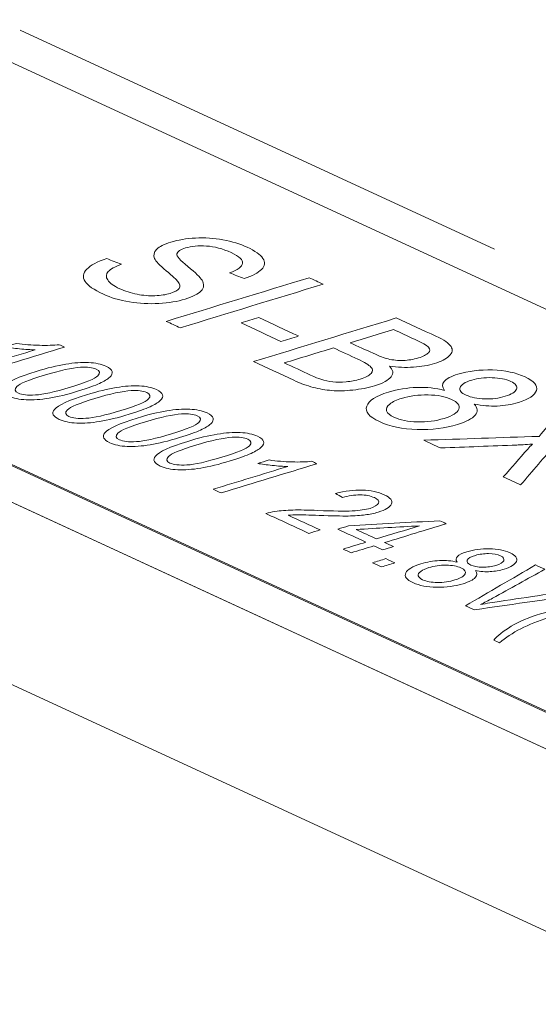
# Model space of a CAD drawing. Header units: inches. Extents: x 511 to 849, y 252 to 484.
# Tile 17 of 256: x 581.13 to 585.36, y 317.23 to 325.24. Entities that reach past the tile are written whole.
import ezdxf

# ---------------------------------------------------------------- set-up
doc = ezdxf.new("R2010")
doc.units = ezdxf.units.IN
doc.header["$MEASUREMENT"] = 0
doc.layers.add('1', color=7, linetype='Continuous')

# ---------------------------------------------------------------- blocks, each defined once
blk = doc.blocks.new('block 2073')
at = {"layer": '1', "color": 155, "lineweight": 18, "true_color": 0x4c7299}
blk.add_lwpolyline([(594.8349, 318.5433), (570.8486, 329.608)], dxfattribs=at)
blk = doc.blocks.new('block 2091')
at = {"layer": '1', "color": 155, "lineweight": 18, "true_color": 0x4c7299}
blk.add_lwpolyline([(566.5828, 328.3047), (590.5691, 317.2399)], dxfattribs=at)
blk = doc.blocks.new('block 2926')
at = {"layer": '1', "color": 155, "lineweight": 18, "true_color": 0x4c7299}
blk.add_lwpolyline([(566.5828, 328.2954), (590.5691, 317.2307)], dxfattribs=at)
blk = doc.blocks.new('block 3544')
at = {"layer": '1', "color": 18, "lineweight": 13, "true_color": 0x4c0000}
blk.add_lwpolyline([(615.0121, 305.6579), (543.6077, 338.5963)], dxfattribs=at)
blk = doc.blocks.new('block 3549')
at = {"layer": '1', "color": 18, "lineweight": 13, "true_color": 0x4c0000}
blk.add_lwpolyline([(615.0121, 305.6579), (543.6077, 338.5963)], dxfattribs=at)
blk = doc.blocks.new('block 3579')
at = {"layer": '1', "color": 18, "lineweight": 13, "true_color": 0x4c0000}
blk.add_lwpolyline([(585.0004, 323.3758), (581.1369, 325.158)], dxfattribs=at)
blk = doc.blocks.new('block 3595')
at = {"layer": '1', "color": 18, "lineweight": 13, "true_color": 0x4c0000}
blk.add_lwpolyline([(585.0004, 323.3758), (581.1369, 325.158)], dxfattribs=at)
blk = doc.blocks.new('block 5626')
at = {"layer": '1', "color": 155, "lineweight": 18, "true_color": 0x4c7299}
blk.add_lwpolyline([(615.0121, 305.6579), (543.6077, 338.5963)], dxfattribs=at)
blk = doc.blocks.new('block 5648')
at = {"layer": '1', "color": 155, "lineweight": 18, "true_color": 0x4c7299}
blk.add_lwpolyline([(615.0121, 304.1749), (543.6077, 337.1133)], dxfattribs=at)
blk = doc.blocks.new('block 5659')
at = {"layer": '1', "color": 18, "lineweight": 13, "true_color": 0x4c0000}
blk.add_lwpolyline([(615.0121, 305.6579), (566.5383, 328.0185), (554.4199, 333.6087), (548.3607, 336.4037)], dxfattribs=at)
blk = doc.blocks.new('block 5837')
at = {"layer": '1', "color": 18, "lineweight": 13, "true_color": 0x4c0000}
blk.add_lwpolyline([(615.0121, 305.6579), (566.5383, 328.0185), (554.4199, 333.6087), (548.3607, 336.4037)], dxfattribs=at)
blk = doc.blocks.new('block 6001')
at = {"layer": '1', "color": 18, "lineweight": 13, "true_color": 0x4c0000}
blk.add_open_spline([(584.08, 320.7888), (584.0553, 320.8002), (584.0306, 320.8116), (584.0059, 320.823), (584.0421, 320.834), (584.0783, 320.8451), (584.1144, 320.8561), (584.1391, 320.8447), (584.1638, 320.8333), (584.1885, 320.8219), (584.1524, 320.8109), (584.1162, 320.7998), (584.08, 320.7888)], degree=3, knots=[0, 0, 0, 0, 1, 1, 1, 2, 2, 2, 3, 3, 3, 4, 4, 4, 4], dxfattribs=at)
blk = doc.blocks.new('block 6004')
at = {"layer": '1', "color": 18, "lineweight": 13, "true_color": 0x4c0000}
blk.add_open_spline([(581.6287, 322.4136), (581.5589, 322.4096), (581.4604, 322.3881), (581.3332, 322.3492), (581.2058, 322.3103), (581.1312, 322.2797), (581.1095, 322.2575), (581.0876, 322.2351), (581.0917, 322.2172), (581.1215, 322.2034), (581.1515, 322.1896), (581.1976, 322.1845), (581.2604, 322.1881), (581.3229, 322.1916), (581.418, 322.2127), (581.5449, 322.2515), (581.6725, 322.2905), (581.7471, 322.3212), (581.7687, 322.3434), (581.7903, 322.3656), (581.7861, 322.3837), (581.7558, 322.3977), (581.726, 322.4115), (581.6835, 322.4168), (581.6287, 322.4136)], degree=3, knots=[0, 0, 0, 0, 1, 1, 1, 2, 2, 2, 3, 3, 3, 4, 4, 4, 5, 5, 5, 6, 6, 6, 7, 7, 7, 8, 8, 8, 8], dxfattribs=at)
blk = doc.blocks.new('block 6005')
at = {"layer": '1', "color": 18, "lineweight": 13, "true_color": 0x4c0000}
blk.add_open_spline([(582.4516, 322.034), (582.3818, 322.03), (582.2833, 322.0085), (582.1561, 321.9696), (582.0287, 321.9307), (581.9541, 321.9001), (581.9324, 321.8779), (581.9105, 321.8556), (581.9146, 321.8376), (581.9444, 321.8238), (581.9744, 321.81), (582.0205, 321.8049), (582.0832, 321.8085), (582.1458, 321.8121), (582.2408, 321.8331), (582.3678, 321.8719), (582.4954, 321.9109), (582.57, 321.9416), (582.5916, 321.9638), (582.6132, 321.986), (582.609, 322.0041), (582.5787, 322.0181), (582.5489, 322.0319), (582.5064, 322.0372), (582.4516, 322.034)], degree=3, knots=[0, 0, 0, 0, 1, 1, 1, 2, 2, 2, 3, 3, 3, 4, 4, 4, 5, 5, 5, 6, 6, 6, 7, 7, 7, 8, 8, 8, 8], dxfattribs=at)
blk = doc.blocks.new('block 6007')
at = {"layer": '1', "color": 18, "lineweight": 13, "true_color": 0x4c0000}
blk.add_open_spline([(581.8263, 321.8799), (581.856, 321.9157), (581.9436, 321.9559), (582.0893, 322.0004), (582.181, 322.0284), (582.2611, 322.0481), (582.33, 322.0592), (582.3986, 322.0703), (582.4611, 322.0746), (582.5168, 322.0722), (582.5726, 322.0698), (582.6196, 322.0596), (582.6581, 322.0419), (582.6866, 322.0288), (582.7032, 322.0147), (582.7077, 321.9997), (582.7122, 321.9847), (582.706, 321.9691), (582.6884, 321.9531), (582.6708, 321.937), (582.6433, 321.9202), (582.606, 321.9026), (582.5686, 321.8851), (582.5114, 321.8646), (582.4346, 321.8411), (582.3435, 321.8133), (582.2638, 321.7938), (582.1951, 321.7826), (582.1263, 321.7714), (582.0641, 321.7671), (582.0082, 321.7694), (581.9522, 321.7718), (581.9048, 321.782), (581.866, 321.7999), (581.815, 321.8234), (581.8017, 321.8501), (581.8263, 321.8799)], degree=3, knots=[0, 0, 0, 0, 1, 1, 1, 2, 2, 2, 3, 3, 3, 4, 4, 4, 5, 5, 5, 6, 6, 6, 7, 7, 7, 8, 8, 8, 9, 9, 9, 10, 10, 10, 11, 11, 11, 12, 12, 12, 12], dxfattribs=at)
blk = doc.blocks.new('block 6013')
at = {"layer": '1', "color": 18, "lineweight": 13, "true_color": 0x4c0000}
blk.add_open_spline([(584.9521, 320.8969), (584.9125, 320.8973), (584.8764, 320.8926), (584.8439, 320.8827), (584.8072, 320.8714), (584.7854, 320.8585), (584.7783, 320.844), (584.7711, 320.8294), (584.7805, 320.8162), (584.8062, 320.8043), (584.8313, 320.7928), (584.8632, 320.7869), (584.9024, 320.7865), (584.9416, 320.786), (584.9777, 320.7911), (585.0113, 320.8013), (585.0462, 320.812), (585.0673, 320.8248), (585.0746, 320.8397), (585.0818, 320.8545), (585.0733, 320.8677), (585.0488, 320.879), (585.0239, 320.8905), (584.9918, 320.8965), (584.9521, 320.8969)], degree=3, knots=[0, 0, 0, 0, 1, 1, 1, 2, 2, 2, 3, 3, 3, 4, 4, 4, 5, 5, 5, 6, 6, 6, 7, 7, 7, 8, 8, 8, 8], dxfattribs=at)
blk = doc.blocks.new('block 6018')
at = {"layer": '1', "color": 18, "lineweight": 13, "true_color": 0x4c0000}
blk.add_open_spline([(582.863, 321.8442), (582.7932, 321.8402), (582.6947, 321.8187), (582.5675, 321.7798), (582.4401, 321.7409), (582.3656, 321.7103), (582.3438, 321.6881), (582.322, 321.6658), (582.3261, 321.6478), (582.3559, 321.634), (582.3858, 321.6202), (582.4319, 321.6151), (582.4947, 321.6187), (582.5572, 321.6223), (582.6523, 321.6434), (582.7793, 321.6821), (582.9068, 321.7211), (582.9815, 321.7518), (583.003, 321.774), (583.0246, 321.7962), (583.0205, 321.8143), (582.9901, 321.8283), (582.9603, 321.8421), (582.9178, 321.8474), (582.863, 321.8442)], degree=3, knots=[0, 0, 0, 0, 1, 1, 1, 2, 2, 2, 3, 3, 3, 4, 4, 4, 5, 5, 5, 6, 6, 6, 7, 7, 7, 8, 8, 8, 8], dxfattribs=at)
blk = doc.blocks.new('block 6024')
at = {"layer": '1', "color": 18, "lineweight": 13, "true_color": 0x4c0000}
blk.add_open_spline([(584.836, 320.4401), (584.812, 320.4511), (584.7881, 320.4621), (584.7642, 320.4732), (584.9543, 320.5837), (585.1444, 320.6943), (585.3345, 320.8048), (585.3598, 320.7932), (585.3851, 320.7815), (585.4104, 320.7698), (585.2684, 320.6913), (585.1265, 320.6127), (584.9845, 320.5342), (584.9505, 320.5153), (584.9173, 320.4981), (584.8853, 320.4826), (584.936, 320.4917), (584.9878, 320.5003), (585.0409, 320.5082), (585.2767, 320.5433), (585.5119, 320.579), (585.7474, 320.6144), (585.7713, 320.6034), (585.7951, 320.5924), (585.819, 320.5814), (585.4913, 320.5343), (585.1636, 320.4872), (584.836, 320.4401)], degree=3, knots=[0, 0, 0, 0, 1, 1, 1, 2, 2, 2, 3, 3, 3, 4, 4, 4, 5, 5, 5, 6, 6, 6, 7, 7, 7, 8, 8, 8, 9, 9, 9, 9], dxfattribs=at)
blk = doc.blocks.new('block 6026')
at = {"layer": '1', "color": 18, "lineweight": 13, "true_color": 0x4c0000}
blk.add_open_spline([(583.32, 321.2095), (583.4066, 321.1696), (583.4931, 321.1296), (583.5797, 321.0897), (583.5492, 321.0804), (583.5187, 321.0711), (583.4882, 321.0618), (583.3716, 321.1156), (583.2549, 321.1694), (583.1382, 321.2232), (583.1606, 321.2304), (583.1852, 321.2361), (583.2118, 321.2399), (583.2557, 321.2465), (583.3042, 321.2504), (583.3578, 321.2517), (583.4114, 321.253), (583.4789, 321.2518), (583.5604, 321.2483), (583.6872, 321.2429), (583.7808, 321.2417), (583.8414, 321.2447), (583.9021, 321.2476), (583.9503, 321.2547), (583.9863, 321.2656), (584.0242, 321.2772), (584.0467, 321.2912), (584.0543, 321.3076), (584.0618, 321.324), (584.0506, 321.3391), (584.0211, 321.3527), (583.9896, 321.3672), (583.9508, 321.3745), (583.9046, 321.3748), (583.8582, 321.3751), (583.8106, 321.3678), (583.7617, 321.3531), (583.7428, 321.3644), (583.7238, 321.3757), (583.7049, 321.3869), (583.7825, 321.4071), (583.8555, 321.4162), (583.9236, 321.4142), (583.9918, 321.4121), (584.0509, 321.3994), (584.1012, 321.3762), (584.152, 321.3528), (584.1716, 321.3279), (584.16, 321.3016), (584.1484, 321.2753), (584.112, 321.2528), (584.0511, 321.2342), (584.0199, 321.2247), (583.985, 321.2174), (583.9464, 321.2122), (583.9078, 321.2071), (583.8619, 321.2041), (583.8085, 321.2032), (583.7553, 321.2024), (583.6764, 321.2039), (583.5718, 321.2078), (583.4847, 321.211), (583.4271, 321.2127), (583.3991, 321.2126), (583.3709, 321.2124), (583.3445, 321.2115), (583.32, 321.2095)], degree=3, knots=[0, 0, 0, 0, 1, 1, 1, 2, 2, 2, 3, 3, 3, 4, 4, 4, 5, 5, 5, 6, 6, 6, 7, 7, 7, 8, 8, 8, 9, 9, 9, 10, 10, 10, 11, 11, 11, 12, 12, 12, 13, 13, 13, 14, 14, 14, 15, 15, 15, 16, 16, 16, 17, 17, 17, 18, 18, 18, 19, 19, 19, 20, 20, 20, 21, 21, 21, 22, 22, 22, 22], dxfattribs=at)
blk = doc.blocks.new('block 6032')
at = {"layer": '1', "color": 18, "lineweight": 13, "true_color": 0x4c0000}
blk.add_open_spline([(583.5533, 321.6289), (583.2937, 321.5496), (583.0342, 321.4703), (582.7746, 321.391), (582.7529, 321.401), (582.7312, 321.411), (582.7095, 321.421), (582.9118, 321.4828), (583.114, 321.5446), (583.3163, 321.6064), (583.2787, 321.6069), (583.2365, 321.6097), (583.1892, 321.6148), (583.1417, 321.6199), (583.1026, 321.6253), (583.0715, 321.6313), (583.1022, 321.6407), (583.1329, 321.6501), (583.1636, 321.6594), (583.2249, 321.6503), (583.2871, 321.6449), (583.3499, 321.6432), (583.4126, 321.6415), (583.4666, 321.6432), (583.5113, 321.6483), (583.5253, 321.6418), (583.5393, 321.6354), (583.5533, 321.6289)], degree=3, knots=[0, 0, 0, 0, 1, 1, 1, 2, 2, 2, 3, 3, 3, 4, 4, 4, 5, 5, 5, 6, 6, 6, 7, 7, 7, 8, 8, 8, 9, 9, 9, 9], dxfattribs=at)
blk = doc.blocks.new('block 6034')
at = {"layer": '1', "color": 18, "lineweight": 13, "true_color": 0x4c0000}
blk.add_open_spline([(582.0401, 322.2238), (581.9704, 322.2198), (581.8718, 322.1983), (581.7446, 322.1594), (581.6173, 322.1205), (581.5427, 322.0899), (581.5209, 322.0677), (581.4991, 322.0454), (581.5032, 322.0274), (581.533, 322.0136), (581.5629, 321.9998), (581.609, 321.9947), (581.6718, 321.9983), (581.7344, 322.0019), (581.8294, 322.0229), (581.9564, 322.0617), (582.084, 322.1007), (582.1586, 322.1314), (582.1801, 322.1536), (582.2018, 322.1758), (582.1976, 322.1939), (582.1672, 322.2079), (582.1374, 322.2217), (582.0949, 322.227), (582.0401, 322.2238)], degree=3, knots=[0, 0, 0, 0, 1, 1, 1, 2, 2, 2, 3, 3, 3, 4, 4, 4, 5, 5, 5, 6, 6, 6, 7, 7, 7, 8, 8, 8, 8], dxfattribs=at)
blk = doc.blocks.new('block 6037')
at = {"layer": '1', "color": 18, "lineweight": 13, "true_color": 0x4c0000}
blk.add_open_spline([(584.5514, 320.8405), (584.603, 320.8428), (584.651, 320.8385), (584.6956, 320.8274), (584.6831, 320.8442), (584.6838, 320.8597), (584.6976, 320.8739), (584.7114, 320.8881), (584.737, 320.9009), (584.7743, 320.9123), (584.8307, 320.9295), (584.8921, 320.9377), (584.9581, 320.9367), (585.0243, 320.9356), (585.0804, 320.9245), (585.1263, 320.9033), (585.1727, 320.8819), (585.1902, 320.8588), (585.1791, 320.8338), (585.1679, 320.8087), (585.134, 320.7876), (585.0777, 320.7704), (585.0416, 320.7594), (585.004, 320.7528), (584.9644, 320.7505), (584.9248, 320.7483), (584.8848, 320.7512), (584.8441, 320.7589), (584.8611, 320.7392), (584.8607, 320.72), (584.8431, 320.7017), (584.8255, 320.6833), (584.7928, 320.6667), (584.7448, 320.6521), (584.6785, 320.6318), (584.6068, 320.6222), (584.5298, 320.6232), (584.4524, 320.6241), (584.3877, 320.6367), (584.3354, 320.6608), (584.2831, 320.6849), (584.2636, 320.7113), (584.277, 320.7399), (584.2904, 320.7685), (584.3307, 320.7932), (584.3986, 320.8139), (584.449, 320.8293), (584.5, 320.8382), (584.5514, 320.8405)], degree=3, knots=[0, 0, 0, 0, 1, 1, 1, 2, 2, 2, 3, 3, 3, 4, 4, 4, 5, 5, 5, 6, 6, 6, 7, 7, 7, 8, 8, 8, 9, 9, 9, 10, 10, 10, 11, 11, 11, 12, 12, 12, 13, 13, 13, 14, 14, 14, 15, 15, 15, 16, 16, 16, 16], dxfattribs=at)
blk = doc.blocks.new('block 6038')
at = {"layer": '1', "color": 18, "lineweight": 13, "true_color": 0x4c0000}
blk.add_open_spline([(585.0407, 320.1708), (585.0252, 320.178), (585.0096, 320.1851), (584.9941, 320.1923), (585.0245, 320.2291), (585.0717, 320.2668), (585.1358, 320.3054), (585.1999, 320.344), (585.2796, 320.3778), (585.3749, 320.4069), (585.4588, 320.4326), (585.5484, 320.4529), (585.6439, 320.4678), (585.7546, 320.4851), (585.877, 320.4968), (586.011, 320.503), (586.0265, 320.4958), (586.042, 320.4887), (586.0576, 320.4815), (585.955, 320.4725), (585.8834, 320.4654), (585.8427, 320.4601), (585.7792, 320.4519), (585.7168, 320.4418), (585.6556, 320.4295), (585.5791, 320.4142), (585.5077, 320.3963), (585.4411, 320.3759), (585.2714, 320.3241), (585.138, 320.2557), (585.0407, 320.1708)], degree=3, knots=[0, 0, 0, 0, 1, 1, 1, 2, 2, 2, 3, 3, 3, 4, 4, 4, 5, 5, 5, 6, 6, 6, 7, 7, 7, 8, 8, 8, 9, 9, 9, 10, 10, 10, 10], dxfattribs=at)
blk = doc.blocks.new('block 6040')
at = {"layer": '1', "color": 18, "lineweight": 13, "true_color": 0x4c0000}
blk.add_open_spline([(581.0035, 322.2595), (581.0331, 322.2953), (581.1208, 322.3355), (581.2664, 322.38), (581.3581, 322.408), (581.4382, 322.4276), (581.5071, 322.4388), (581.5757, 322.4499), (581.6382, 322.4542), (581.6939, 322.4518), (581.7497, 322.4494), (581.7968, 322.4392), (581.8352, 322.4215), (581.8637, 322.4083), (581.8803, 322.3943), (581.8848, 322.3793), (581.8893, 322.3643), (581.8831, 322.3487), (581.8655, 322.3326), (581.8479, 322.3166), (581.8204, 322.2997), (581.7831, 322.2822), (581.7457, 322.2647), (581.6885, 322.2442), (581.6117, 322.2207), (581.5207, 322.1929), (581.4409, 322.1734), (581.3722, 322.1622), (581.3034, 322.151), (581.2412, 322.1467), (581.1853, 322.149), (581.1293, 322.1514), (581.0819, 322.1616), (581.0432, 322.1795), (580.9921, 322.203), (580.9788, 322.2297), (581.0035, 322.2595)], degree=3, knots=[0, 0, 0, 0, 1, 1, 1, 2, 2, 2, 3, 3, 3, 4, 4, 4, 5, 5, 5, 6, 6, 6, 7, 7, 7, 8, 8, 8, 9, 9, 9, 10, 10, 10, 11, 11, 11, 12, 12, 12, 12], dxfattribs=at)
blk = doc.blocks.new('block 6042')
at = {"layer": '1', "color": 18, "lineweight": 13, "true_color": 0x4c0000}
blk.add_open_spline([(583.8314, 320.9035), (583.8097, 320.9135), (583.7881, 320.9235), (583.7664, 320.9335), (583.8283, 320.9524), (583.8902, 320.9713), (583.9521, 320.9902), (583.8755, 321.0255), (583.7989, 321.0609), (583.7223, 321.0962), (583.7514, 321.1051), (583.7805, 321.114), (583.8096, 321.1229), (584.0577, 321.1369), (584.3058, 321.1509), (584.5539, 321.1649), (584.5716, 321.1568), (584.5893, 321.1486), (584.607, 321.1404), (584.4395, 321.0892), (584.272, 321.0381), (584.1044, 320.9869), (584.1283, 320.9759), (584.1521, 320.9649), (584.176, 320.9539), (584.1469, 320.945), (584.1178, 320.9361), (584.0887, 320.9272), (584.0648, 320.9382), (584.041, 320.9492), (584.0171, 320.9602), (583.9552, 320.9413), (583.8933, 320.9224), (583.8314, 320.9035)], degree=3, knots=[0, 0, 0, 0, 1, 1, 1, 2, 2, 2, 3, 3, 3, 4, 4, 4, 5, 5, 5, 6, 6, 6, 7, 7, 7, 8, 8, 8, 9, 9, 9, 10, 10, 10, 11, 11, 11, 11], dxfattribs=at)
blk = doc.blocks.new('block 6043')
at = {"layer": '1', "color": 18, "lineweight": 13, "true_color": 0x4c0000}
blk.add_open_spline([(582.2378, 321.6901), (582.2674, 321.7259), (582.3551, 321.7661), (582.5007, 321.8106), (582.5924, 321.8386), (582.6726, 321.8583), (582.7414, 321.8694), (582.81, 321.8805), (582.8725, 321.8849), (582.9282, 321.8824), (582.984, 321.88), (583.0311, 321.8698), (583.0696, 321.8521), (583.098, 321.839), (583.1146, 321.8249), (583.1191, 321.8099), (583.1237, 321.7949), (583.1174, 321.7793), (583.0998, 321.7633), (583.0822, 321.7472), (583.0547, 321.7304), (583.0175, 321.7129), (582.9801, 321.6953), (582.9228, 321.6748), (582.8461, 321.6513), (582.755, 321.6235), (582.6752, 321.604), (582.6065, 321.5928), (582.5378, 321.5816), (582.4755, 321.5773), (582.4196, 321.5796), (582.3636, 321.582), (582.3162, 321.5922), (582.2775, 321.6101), (582.2264, 321.6336), (582.2131, 321.6603), (582.2378, 321.6901)], degree=3, knots=[0, 0, 0, 0, 1, 1, 1, 2, 2, 2, 3, 3, 3, 4, 4, 4, 5, 5, 5, 6, 6, 6, 7, 7, 7, 8, 8, 8, 9, 9, 9, 10, 10, 10, 11, 11, 11, 12, 12, 12, 12], dxfattribs=at)
blk = doc.blocks.new('block 6046')
at = {"layer": '1', "color": 18, "lineweight": 13, "true_color": 0x4c0000}
blk.add_open_spline([(584.6061, 320.8029), (584.5563, 320.8031), (584.5093, 320.7964), (584.4649, 320.7829), (584.4377, 320.7746), (584.4157, 320.7645), (584.3993, 320.7527), (584.3828, 320.7409), (584.3758, 320.7288), (584.3793, 320.7166), (584.3827, 320.7044), (584.3945, 320.6936), (584.4145, 320.6844), (584.4456, 320.6701), (584.4859, 320.6627), (584.5353, 320.6623), (584.5849, 320.6618), (584.6322, 320.6686), (584.6774, 320.6824), (584.7232, 320.6964), (584.7507, 320.7128), (584.7598, 320.7316), (584.7689, 320.7503), (584.758, 320.767), (584.7267, 320.7814), (584.696, 320.7955), (584.6558, 320.8027), (584.6061, 320.8029)], degree=3, knots=[0, 0, 0, 0, 1, 1, 1, 2, 2, 2, 3, 3, 3, 4, 4, 4, 5, 5, 5, 6, 6, 6, 7, 7, 7, 8, 8, 8, 9, 9, 9, 9], dxfattribs=at)
blk = doc.blocks.new('block 6048')
at = {"layer": '1', "color": 18, "lineweight": 13, "true_color": 0x4c0000}
blk.add_open_spline([(581.4961, 322.5779), (581.2365, 322.4986), (580.977, 322.4193), (580.7174, 322.3399), (580.6957, 322.3499), (580.674, 322.3599), (580.6523, 322.3699), (580.8546, 322.4317), (581.0568, 322.4935), (581.2591, 322.5553), (581.2215, 322.5559), (581.1793, 322.5587), (581.132, 322.5638), (581.0845, 322.5688), (581.0454, 322.5743), (581.0143, 322.5803), (581.045, 322.5897), (581.0757, 322.599), (581.1064, 322.6084), (581.1677, 322.5993), (581.2299, 322.5939), (581.2927, 322.5922), (581.3554, 322.5905), (581.4094, 322.5922), (581.4541, 322.5973), (581.4681, 322.5908), (581.4821, 322.5843), (581.4961, 322.5779)], degree=3, knots=[0, 0, 0, 0, 1, 1, 1, 2, 2, 2, 3, 3, 3, 4, 4, 4, 5, 5, 5, 6, 6, 6, 7, 7, 7, 8, 8, 8, 9, 9, 9, 9], dxfattribs=at)
blk = doc.blocks.new('block 6051')
at = {"layer": '1', "color": 18, "lineweight": 13, "true_color": 0x4c0000}
blk.add_open_spline([(581.4149, 322.0697), (581.4445, 322.1055), (581.5322, 322.1457), (581.6778, 322.1902), (581.7695, 322.2182), (581.8497, 322.2378), (581.9185, 322.249), (581.9871, 322.2601), (582.0496, 322.2644), (582.1053, 322.262), (582.1612, 322.2596), (582.2082, 322.2494), (582.2467, 322.2317), (582.2751, 322.2185), (582.2917, 322.2045), (582.2963, 322.1895), (582.3008, 322.1745), (582.2945, 322.1589), (582.2769, 322.1428), (582.2594, 322.1268), (582.2318, 322.11), (582.1946, 322.0924), (582.1572, 322.0749), (582.1, 322.0544), (582.0232, 322.0309), (581.9321, 322.0031), (581.8523, 321.9836), (581.7836, 321.9724), (581.7149, 321.9612), (581.6526, 321.9569), (581.5968, 321.9592), (581.5407, 321.9616), (581.4933, 321.9718), (581.4546, 321.9897), (581.4035, 322.0132), (581.3902, 322.0399), (581.4149, 322.0697)], degree=3, knots=[0, 0, 0, 0, 1, 1, 1, 2, 2, 2, 3, 3, 3, 4, 4, 4, 5, 5, 5, 6, 6, 6, 7, 7, 7, 8, 8, 8, 9, 9, 9, 10, 10, 10, 11, 11, 11, 12, 12, 12, 12], dxfattribs=at)
blk = doc.blocks.new('block 6054')
at = {"layer": '1', "color": 18, "lineweight": 13, "true_color": 0x4c0000}
blk.add_open_spline([(583.8736, 321.0934), (583.9288, 321.0679), (583.9841, 321.0424), (584.0394, 321.0169), (584.1559, 321.0525), (584.2725, 321.0881), (584.389, 321.1237), (584.2172, 321.1136), (584.0454, 321.1035), (583.8736, 321.0934)], degree=3, knots=[0, 0, 0, 0, 1, 1, 1, 2, 2, 2, 3, 3, 3, 3], dxfattribs=at)
blk = doc.blocks.new('block 6069')
at = {"layer": '1', "color": 18, "lineweight": 13, "true_color": 0x4c0000}
blk.add_open_spline([(584.5603, 321.7567), (584.5148, 321.7777), (584.4692, 321.7987), (584.4237, 321.8198), (584.7367, 321.8303), (585.0497, 321.8409), (585.3626, 321.8515), (585.4506, 321.9533), (585.5385, 322.0552), (585.6265, 322.157), (585.6717, 322.1362), (585.7168, 322.1154), (585.762, 322.0945), (585.7145, 322.0401), (585.667, 321.9857), (585.6195, 321.9313), (585.59, 321.8975), (585.5655, 321.8723), (585.546, 321.8557), (585.6077, 321.8599), (585.6744, 321.8629), (585.7467, 321.8649), (585.9073, 321.8694), (586.0678, 321.8746), (586.2283, 321.8794), (586.2696, 321.8604), (586.3109, 321.8413), (586.3522, 321.8223), (586.0687, 321.8129), (585.7851, 321.8035), (585.5016, 321.794), (585.4051, 321.6813), (585.3087, 321.5686), (585.2123, 321.4559), (585.1654, 321.4776), (585.1185, 321.4993), (585.0715, 321.5209), (585.1377, 321.5965), (585.2039, 321.6721), (585.2702, 321.7476), (585.2814, 321.7604), (585.2952, 321.7742), (585.3102, 321.7887), (585.2488, 321.7847), (585.206, 321.782), (585.1821, 321.781), (584.9748, 321.7729), (584.7676, 321.7648), (584.5603, 321.7567)], degree=3, knots=[0, 0, 0, 0, 1, 1, 1, 2, 2, 2, 3, 3, 3, 4, 4, 4, 5, 5, 5, 6, 6, 6, 7, 7, 7, 8, 8, 8, 9, 9, 9, 10, 10, 10, 11, 11, 11, 12, 12, 12, 13, 13, 13, 14, 14, 14, 15, 15, 15, 16, 16, 16, 16], dxfattribs=at)
blk = doc.blocks.new('block 6070')
at = {"layer": '1', "color": 18, "lineweight": 13, "true_color": 0x4c0000}
blk.add_open_spline([(584.3679, 322.2492), (584.4475, 322.2518), (584.5226, 322.2438), (584.5934, 322.2253), (584.5713, 322.2521), (584.5699, 322.2765), (584.589, 322.2985), (584.6081, 322.3206), (584.6457, 322.3402), (584.7017, 322.3573), (584.7862, 322.3831), (584.8801, 322.3945), (584.9824, 322.3914), (585.0852, 322.3882), (585.174, 322.3694), (585.2486, 322.335), (585.3238, 322.3003), (585.3546, 322.2635), (585.3415, 322.2244), (585.3283, 322.1851), (585.2792, 322.1527), (585.1947, 322.1269), (585.1405, 322.1103), (585.0834, 322.1008), (585.0223, 322.0982), (584.9614, 322.0955), (584.899, 322.101), (584.8346, 322.114), (584.8642, 322.0826), (584.8667, 322.0525), (584.8424, 322.024), (584.818, 321.9954), (584.77, 321.9701), (584.698, 321.9481), (584.5986, 321.9178), (584.489, 321.9042), (584.3695, 321.9075), (584.2495, 321.9108), (584.1472, 321.932), (584.0622, 321.9712), (583.9773, 322.0104), (583.9428, 322.0523), (583.959, 322.0971), (583.9752, 322.1418), (584.0336, 322.1798), (584.1353, 322.2109), (584.2109, 322.234), (584.2886, 322.2468), (584.3679, 322.2492)], degree=3, knots=[0, 0, 0, 0, 1, 1, 1, 2, 2, 2, 3, 3, 3, 4, 4, 4, 5, 5, 5, 6, 6, 6, 7, 7, 7, 8, 8, 8, 9, 9, 9, 10, 10, 10, 11, 11, 11, 12, 12, 12, 13, 13, 13, 14, 14, 14, 15, 15, 15, 16, 16, 16, 16], dxfattribs=at)
blk = doc.blocks.new('block 6071')
at = {"layer": '1', "color": 18, "lineweight": 13, "true_color": 0x4c0000}
blk.add_open_spline([(584.9796, 322.3289), (584.9181, 322.3304), (584.8631, 322.3239), (584.8142, 322.309), (584.7592, 322.2921), (584.7274, 322.2723), (584.7188, 322.2496), (584.7101, 322.2268), (584.7267, 322.2058), (584.7685, 322.1865), (584.8092, 322.1677), (584.8597, 322.1577), (584.9204, 322.1561), (584.9812, 322.1546), (585.0365, 322.1617), (585.0868, 322.1771), (585.1392, 322.1931), (585.1698, 322.2127), (585.1787, 322.236), (585.1875, 322.2592), (585.1722, 322.2801), (585.1323, 322.2985), (585.0918, 322.3172), (585.0411, 322.3273), (584.9796, 322.3289)], degree=3, knots=[0, 0, 0, 0, 1, 1, 1, 2, 2, 2, 3, 3, 3, 4, 4, 4, 5, 5, 5, 6, 6, 6, 7, 7, 7, 8, 8, 8, 8], dxfattribs=at)
blk = doc.blocks.new('block 6072')
at = {"layer": '1', "color": 18, "lineweight": 13, "true_color": 0x4c0000}
blk.add_open_spline([(584.4587, 322.1888), (584.3815, 322.1902), (584.3098, 322.1808), (584.2432, 322.1605), (584.2024, 322.148), (584.1698, 322.1327), (584.1463, 322.1145), (584.1227, 322.0963), (584.1139, 322.0774), (584.1212, 322.0581), (584.1286, 322.0387), (584.1485, 322.0215), (584.1811, 322.0065), (584.2315, 321.9833), (584.2951, 321.9708), (584.3719, 321.969), (584.4487, 321.9671), (584.5209, 321.9767), (584.5887, 321.9974), (584.6575, 322.0184), (584.6974, 322.0436), (584.7084, 322.073), (584.7195, 322.1023), (584.6998, 322.1287), (584.649, 322.1522), (584.5993, 322.1751), (584.5358, 322.1873), (584.4587, 322.1888)], degree=3, knots=[0, 0, 0, 0, 1, 1, 1, 2, 2, 2, 3, 3, 3, 4, 4, 4, 5, 5, 5, 6, 6, 6, 7, 7, 7, 8, 8, 8, 9, 9, 9, 9], dxfattribs=at)
blk = doc.blocks.new('block 6073')
at = {"layer": '1', "color": 18, "lineweight": 13, "true_color": 0x4c0000}
blk.add_open_spline([(583.3648, 322.3082), (583.2554, 322.3587), (583.1461, 322.4091), (583.0367, 322.4596), (583.4245, 322.578), (583.8123, 322.6965), (584.2001, 322.815), (584.3077, 322.7654), (584.4153, 322.7157), (584.5229, 322.6661), (584.5885, 322.6359), (584.6294, 322.6079), (584.6455, 322.5824), (584.6617, 322.5568), (584.6565, 322.5314), (584.6302, 322.5062), (584.6038, 322.4809), (584.5638, 322.4601), (584.5103, 322.4437), (584.4606, 322.4285), (584.4039, 322.4188), (584.3398, 322.4146), (584.2759, 322.4104), (584.2104, 322.4134), (584.1434, 322.4238), (584.1745, 322.3934), (584.1794, 322.3642), (584.1576, 322.3362), (584.1359, 322.3081), (584.0913, 322.2837), (584.0235, 322.2629), (583.969, 322.2463), (583.9098, 322.2348), (583.8462, 322.2283), (583.7822, 322.2218), (583.7251, 322.2205), (583.6747, 322.2244), (583.6241, 322.2282), (583.5737, 322.2367), (583.5228, 322.2502), (583.4722, 322.2635), (583.4194, 322.283), (583.3648, 322.3082)], degree=3, knots=[0, 0, 0, 0, 1, 1, 1, 2, 2, 2, 3, 3, 3, 4, 4, 4, 5, 5, 5, 6, 6, 6, 7, 7, 7, 8, 8, 8, 9, 9, 9, 10, 10, 10, 11, 11, 11, 12, 12, 12, 13, 13, 13, 14, 14, 14, 14], dxfattribs=at)
blk = doc.blocks.new('block 6074')
at = {"layer": '1', "color": 18, "lineweight": 13, "true_color": 0x4c0000}
blk.add_open_spline([(584.1767, 322.7206), (584.0594, 322.6848), (583.9421, 322.649), (583.8249, 322.6131), (583.8869, 322.5845), (583.949, 322.5559), (584.011, 322.5273), (584.0614, 322.504), (584.1023, 322.4888), (584.1332, 322.4814), (584.1737, 322.4717), (584.215, 322.4674), (584.2563, 322.4689), (584.2981, 322.4704), (584.3393, 322.4774), (584.3801, 322.4898), (584.4185, 322.5016), (584.4459, 322.5152), (584.4614, 322.5304), (584.4771, 322.5457), (584.4779, 322.5609), (584.4631, 322.5759), (584.4484, 322.5909), (584.4104, 322.6128), (584.3487, 322.6412), (584.2914, 322.6677), (584.234, 322.6942), (584.1767, 322.7206)], degree=3, knots=[0, 0, 0, 0, 1, 1, 1, 2, 2, 2, 3, 3, 3, 4, 4, 4, 5, 5, 5, 6, 6, 6, 7, 7, 7, 8, 8, 8, 9, 9, 9, 9], dxfattribs=at)
blk = doc.blocks.new('block 6075')
at = {"layer": '1', "color": 18, "lineweight": 13, "true_color": 0x4c0000}
blk.add_open_spline([(583.6877, 322.5712), (583.5543, 322.5305), (583.421, 322.4897), (583.2877, 322.449), (583.3591, 322.416), (583.4305, 322.3831), (583.502, 322.3501), (583.5387, 322.3332), (583.5663, 322.3218), (583.5851, 322.3161), (583.6175, 322.306), (583.65, 322.2992), (583.6825, 322.2956), (583.7147, 322.2919), (583.751, 322.2919), (583.7907, 322.2952), (583.8302, 322.2986), (583.8686, 322.3061), (583.9055, 322.3173), (583.949, 322.3306), (583.9786, 322.3459), (583.994, 322.3633), (584.0094, 322.3807), (584.0093, 322.398), (583.9931, 322.4155), (583.9771, 322.4328), (583.9414, 322.4542), (583.8866, 322.4795), (583.8203, 322.51), (583.754, 322.5406), (583.6877, 322.5712)], degree=3, knots=[0, 0, 0, 0, 1, 1, 1, 2, 2, 2, 3, 3, 3, 4, 4, 4, 5, 5, 5, 6, 6, 6, 7, 7, 7, 8, 8, 8, 9, 9, 9, 10, 10, 10, 10], dxfattribs=at)
blk = doc.blocks.new('block 6076')
at = {"layer": '1', "color": 18, "lineweight": 13, "true_color": 0x4c0000}
blk.add_open_spline([(583.2601, 322.6242), (583.152, 322.6741), (583.0438, 322.724), (582.9356, 322.7739), (582.9835, 322.7886), (583.0314, 322.8032), (583.0793, 322.8178), (583.1875, 322.7679), (583.2957, 322.718), (583.4039, 322.6681), (583.356, 322.6535), (583.3081, 322.6388), (583.2601, 322.6242)], degree=3, knots=[0, 0, 0, 0, 1, 1, 1, 2, 2, 2, 3, 3, 3, 4, 4, 4, 4], dxfattribs=at)
blk = doc.blocks.new('block 6077')
at = {"layer": '1', "color": 18, "lineweight": 13, "true_color": 0x4c0000}
blk.add_open_spline([(582.4406, 322.7345), (582.4026, 322.7521), (582.3646, 322.7696), (582.3266, 322.7871), (582.7144, 322.9056), (583.1022, 323.0241), (583.49, 323.1426), (583.528, 323.1251), (583.566, 323.1075), (583.604, 323.09), (583.2162, 322.9715), (582.8284, 322.853), (582.4406, 322.7345)], degree=3, knots=[0, 0, 0, 0, 1, 1, 1, 2, 2, 2, 3, 3, 3, 4, 4, 4, 4], dxfattribs=at)
blk = doc.blocks.new('block 6078')
at = {"layer": '1', "color": 18, "lineweight": 13, "true_color": 0x4c0000}
blk.add_open_spline([(581.679, 323.2121), (581.7106, 323.2447), (581.7644, 323.2733), (581.8409, 323.2978), (581.8809, 323.2826), (581.921, 323.2674), (581.9611, 323.2522), (581.9078, 323.232), (581.8717, 323.2119), (581.8532, 323.1919), (581.8348, 323.172), (581.833, 323.1495), (581.8493, 323.1244), (581.8655, 323.0993), (581.8979, 323.0755), (581.9468, 323.0529), (581.9901, 323.0329), (582.0373, 323.018), (582.088, 323.0079), (582.1386, 322.9977), (582.1873, 322.9938), (582.2342, 322.9957), (582.2808, 322.9975), (582.322, 323.0038), (582.358, 323.0148), (582.3947, 323.0259), (582.4186, 323.0393), (582.43, 323.0548), (582.4416, 323.0704), (582.4387, 323.0894), (582.4213, 323.1115), (582.4104, 323.1259), (582.3784, 323.1553), (582.325, 323.1996), (582.2716, 323.2438), (582.2403, 323.2768), (582.2315, 323.2984), (582.2202, 323.3262), (582.2252, 323.3513), (582.2481, 323.3738), (582.271, 323.3963), (582.3093, 323.4156), (582.3626, 323.4319), (582.4215, 323.4499), (582.4886, 323.461), (582.5644, 323.4652), (582.6399, 323.4695), (582.7145, 323.4647), (582.7883, 323.451), (582.8621, 323.4372), (582.9281, 323.4171), (582.9862, 323.3903), (583.0498, 323.3609), (583.0921, 323.3307), (583.1131, 323.2998), (583.1342, 323.2687), (583.1306, 323.239), (583.1029, 323.2104), (583.0751, 323.1818), (583.028, 323.1567), (582.9618, 323.1349), (582.9217, 323.1506), (582.8815, 323.1662), (582.8414, 323.1818), (582.909, 323.207), (582.9448, 323.2332), (582.9484, 323.2603), (582.952, 323.2875), (582.9211, 323.3162), (582.8551, 323.3467), (582.7862, 323.3784), (582.7188, 323.3963), (582.6534, 323.4005), (582.5878, 323.4046), (582.5308, 323.3993), (582.4826, 323.3846), (582.4409, 323.3718), (582.4176, 323.3561), (582.4127, 323.3376), (582.4079, 323.3192), (582.4375, 323.2844), (582.5017, 323.2331), (582.5659, 323.1817), (582.6047, 323.145), (582.6178, 323.1225), (582.6368, 323.09), (582.6342, 323.0608), (582.6103, 323.0351), (582.5864, 323.0095), (582.5429, 322.9872), (582.4804, 322.9681), (582.4185, 322.9492), (582.3472, 322.9374), (582.2663, 322.9327), (582.1851, 322.9281), (582.1049, 322.9325), (582.0255, 322.9459), (581.9459, 322.9593), (581.8753, 322.98), (581.8139, 323.0083), (581.736, 323.0442), (581.6864, 323.079), (581.6644, 323.1126), (581.6425, 323.1463), (581.6473, 323.1795), (581.679, 323.2121)], degree=3, knots=[0, 0, 0, 0, 1, 1, 1, 2, 2, 2, 3, 3, 3, 4, 4, 4, 5, 5, 5, 6, 6, 6, 7, 7, 7, 8, 8, 8, 9, 9, 9, 10, 10, 10, 11, 11, 11, 12, 12, 12, 13, 13, 13, 14, 14, 14, 15, 15, 15, 16, 16, 16, 17, 17, 17, 18, 18, 18, 19, 19, 19, 20, 20, 20, 21, 21, 21, 22, 22, 22, 23, 23, 23, 24, 24, 24, 25, 25, 25, 26, 26, 26, 27, 27, 27, 28, 28, 28, 29, 29, 29, 30, 30, 30, 31, 31, 31, 32, 32, 32, 33, 33, 33, 34, 34, 34, 35, 35, 35, 35], dxfattribs=at)

msp = doc.modelspace()

# ---------------------------------------------------------------- block references
at = {"layer": '1'}
for name in ['block 5659', 'block 5837', 'block 3544', 'block 3549', 'block 5626', 'block 5648', 'block 2073', 'block 2091', 'block 2926', 'block 3579', 'block 3595', 'block 6078', 'block 6077', 'block 6076', 'block 6073', 'block 6074', 'block 6048', 'block 6075', 'block 6040', 'block 6004', 'block 6070', 'block 6071', 'block 6051', 'block 6034', 'block 6072', 'block 6069', 'block 6007', 'block 6005', 'block 6043', 'block 6018', 'block 6032', 'block 6026', 'block 6042', 'block 6054', 'block 6037', 'block 6001', 'block 6013', 'block 6046', 'block 6024', 'block 6038']:
    msp.add_blockref(name, (0, 0), dxfattribs=at)

doc.saveas('drawing.dxf')
